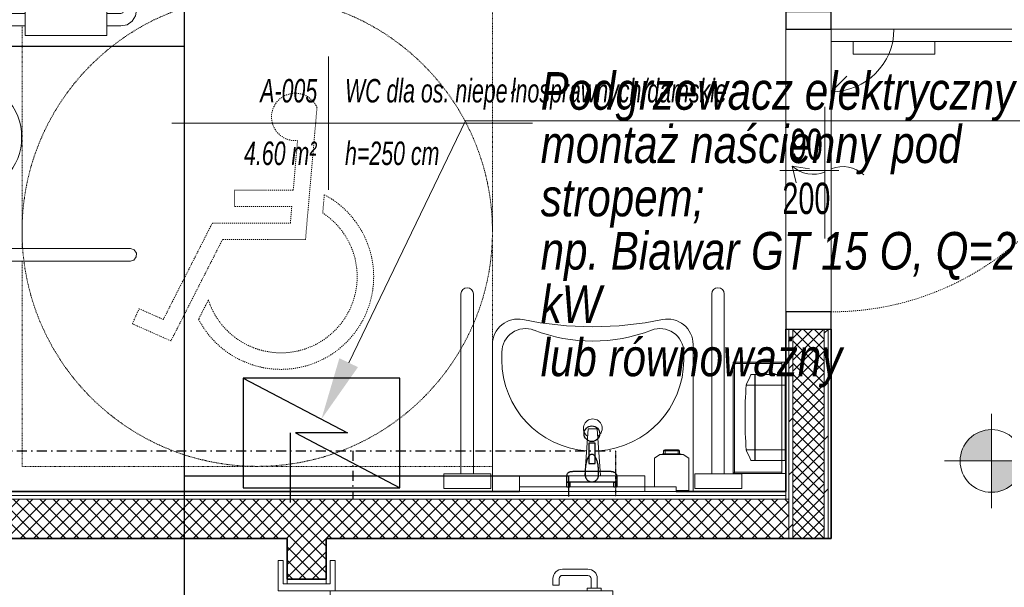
# Model space of a CAD drawing. Header units: millimetres. Extents: x -37728 to 44100, y 631619 to 691915.
# Tile 98 of 256: x -6806 to -3666, y 657916 to 659727. Entities that reach past the tile are written whole.
import ezdxf
from ezdxf import colors
from ezdxf.entities.mleader import LeaderData, LeaderLine
from ezdxf.lldxf.tags import DXFTag
from ezdxf.math import Vec2, Vec3

# ---------------------------------------------------------------- set-up
doc = ezdxf.new("R2010")
doc.units = ezdxf.units.MM
for name, pattern in [('bardzo krótka kreska', [0.4, 0.2, -0.2]), ('DASHDOT', [6.35, 3.175, -1.5875, 0, -1.5875]), ('IMPORT-Short Dash', [0.4, 0.2, -0.2]), ('Kreska', [0.635, 0.3175, -0.3175])]:
    doc.linetypes.add(name, pattern=pattern)
for name, color, linetype in [('_Satis_opisy', 7, 'Continuous'), ('_XREF', 7, 'Continuous'), ('IS_Ciepła_woda', 1, 'DASHDOT'), ('IS_Inne_Urzadzenia_Wodociag', 3, 'SOLID'), ('IS_Odbiorniki', 7, 'SOLID')]:
    doc.layers.add(name, color=color, linetype=linetype)
for name, color, linetype, lineweight in [('A-AREA-IDEN', 252, 'Continuous', 5), ('A-DETL', 252, 'Continuous', 5), ('A-DETL-GENF', 252, 'Continuous', 5), ('A-DETL-THIN', 252, 'Continuous', 5), ('A-DOOR', 252, 'Continuous', 5), ('A-DOOR-FRAM', 252, 'Continuous', 25), ('A-DOOR-HDLN', 252, 'Kreska', 5), ('A-DOOR-IDEN', 252, 'Continuous', 5), ('A-GENM', 252, 'Continuous', 5), ('A-WALL', 252, 'Continuous', 35), ('A-WALL-PATT', 252, 'Continuous', 35), ('G-ANNO-DIMS', 252, 'Continuous', 5), ('I-FURN', 252, 'Continuous', 5), ('P-SANR-FIXT', 252, 'Continuous', 5), ('P-SANR-FIXT-HDLN', 252, 'Kreska', 5)]:
    doc.layers.add(name, color=color, linetype=linetype, lineweight=lineweight)
doc.layers.add('IS_Zimna_woda', color=5, linetype='SOLID', true_color=0x0000ff)
doc.styles.add('Arial Narrow_1', font='ARIALN.TTF', dxfattribs={"width": 0.8, "height": 10})
doc.styles.add('Arial_I_1', font='ariali.ttf', dxfattribs={"width": 0.65, "height": 7.5})
doc.styles.get("Standard").update_dxf_attribs({"font": 'arial.ttf'})
tags = doc.linetypes.add('SOLID', pattern=[10, 10, 0]).pattern_tags.tags
tags[6:7] = [DXFTag(74, 4), DXFTag(75, 0), DXFTag(340, '0'), DXFTag(46, 0.0), DXFTag(50, 0.0), DXFTag(44, 0.0), DXFTag(45, 0.0)]
tags[4:5] = [DXFTag(74, 4), DXFTag(75, 0), DXFTag(340, '0'), DXFTag(46, 0.0), DXFTag(50, 0.0), DXFTag(44, 0.0), DXFTag(45, 0.0)]
pattern_1 = [(45, (-64249.161, -65444.387), (-8.4852814, 8.4852814), [])]
pattern_2 = [(45, (-64249.1606, -65444.3874), (-2.12132034, 2.12132034), []), (135, (-64249.1606, -65444.3874), (-2.12132034, -2.12132034), [])]

# ---------------------------------------------------------------- blocks, each defined once
blk = doc.blocks.new('OHy Zestaw Umywalka przystosowana ___FK_04_0 - _64 x 55_-9280836-__-00_00 Przyziemie PB')
at = {"layer": 'P-SANR-FIXT', "color": 252}
for p, q in [((-19.5, -54.39), (-19.5, -7.5)), ((44.5, -7.5), (44.5, -54.39)), ((10, -12.5), (15, -12.5)), ((10, -12.5), (11.05, -27.5)), ((13.95, -27.5), (15, -12.5)), ((13.95, -27.5), (11.05, -27.5)), ((-16.5, -49.41), (-16.5, -51.91)), ((41.5, -49.41), (41.5, -51.91))]:
    blk.add_line(p, q, dxfattribs=at)
for centre, radius, start, end in [((12.5, -49.41), 29, 93.8489, 180), ((12.5, -49.41), 29, 0, 86.1511), ((12.5, -27.63), 3, 124.7418, 270), ((12.5, -27.63), 3, 270, 55.2582), ((-8.96, -51.91), 7.54, 180, 291.1202), ((33.96, -51.91), 7.54, 248.8798, 0), ((-11.39, -54.39), 8.11, 180, 281.6426), ((12.5, -107.46), 52.01, 68.8798, 111.1202), ((36.39, -54.39), 8.11, 258.3574, 0), ((12.5, -170.32), 110.26, 78.3574, 101.6426)]:
    blk.add_arc(centre, radius, start, end, dxfattribs=at)
blk = doc.blocks.new('MEBLE lustro łazienka wtopione - MEBLE lustro łazienka wtopione-8946309-__-00_00 Przyziemie PB')
at = {"layer": 'I-FURN', "color": 252}
for p, q in [((20, 0), (-30, 0)), ((-30, 0), (-30, -1.5)), ((-30, -1.5), (20, -1.5)), ((-20, -5), (-20, 0)), ((-20, 0), (20, 0)), ((20, 0), (20, -5)), ((20, -1.5), (20, 0)), ((20, -5), (-20, -5))]:
    blk.add_line(p, q, dxfattribs=at)
blk = doc.blocks.new('Mediclinics_Foam soap dispenser_DJF0032x - DJ0032-8255238-__-00_00 Przyziemie PB')
at = {"layer": 'A-GENM', "color": 252}
for p, q in [((63684.8, 65832.26), (63686.59, 65833.51)), ((63686.59, 65833.51), (63694.02, 65833.51)), ((63687.29, 65833.59), (63687.54, 65833.68)), ((63688.04, 65833.58), (63687.29, 65833.59)), ((63687.29, 65833.51), (63687.29, 65833.59)), ((63687.54, 65833.68), (63690.3, 65833.68)), ((63687.75, 65833.68), (63687.75, 65834.64)), ((63692.86, 65834.64), (63687.75, 65834.64)), ((63688.04, 65833.58), (63692.56, 65833.58)), ((63688.15, 65834.91), (63692.45, 65834.91)), ((63688.23, 65833.68), (63688.23, 65834.64)), ((63688.97, 65834.99), (63690.3, 65834.99)), ((63688.97, 65834.91), (63688.97, 65834.99)), ((63691.64, 65834.99), (63690.3, 65834.99)), ((63693.07, 65833.68), (63690.3, 65833.68)), ((63691.64, 65834.91), (63691.64, 65834.99)), ((63692.37, 65834.64), (63692.37, 65833.68)), ((63693.32, 65833.59), (63692.56, 65833.58)), ((63692.86, 65833.68), (63692.86, 65834.64)), ((63693.32, 65833.59), (63693.07, 65833.68)), ((63693.32, 65833.51), (63693.32, 65833.59)), ((63694.02, 65833.51), (63695.8, 65832.26)), ((63684.8, 65832.26), (63684.8, 65823.19)), ((63695.8, 65832.26), (63695.8, 65821.94)), ((63695.8, 65821.94), (63691.8, 65821.94)), ((63691.8, 65821.69), (63695.8, 65821.69))]:
    blk.add_line(p, q, dxfattribs=at)
for centre, start, end in [((63688.15, 65834.47), 90.2541, 157.1598), ((63692.45, 65834.47), 22.8402, 89.7459)]:
    blk.add_arc(centre, 0.443, start, end, dxfattribs=at)
for centre, major_axis, ratio, start_param, end_param in [((63700.59, 65831.89), (13.36, 0), 0.367595, 2.769734, 2.791289), ((63688.43, 65834.4), (-0.007, 0.505), 0.438242, 6.262186, 7.360585), ((63692.15, 65834.4), (0.043, 0.503), 0.470954, 5.236717, 6.335626), ((63680.02, 65831.89), (13.36, 0), 0.367595, 0.350259, 0.371821)]:
    blk.add_ellipse(centre, major_axis=major_axis, ratio=ratio, start_param=start_param, end_param=end_param, dxfattribs=at)
blk = doc.blocks.new('OHy Oznacznie niepełnosprawnych ___FK_04_0 - OHy Oznacznie niepełnosprawnych ___FK_04_0-8768052-__-00_00 Przyziemie PB')
at = {"layer": 'P-SANR-FIXT', "color": 252, "linetype": 'bardzo krótka kreska'}
blk.add_circle((0, 0), 75, dxfattribs=at)
at = {"layer": 'P-SANR-FIXT-HDLN', "color": 252}
for p, q in [((11.08, 2.63), (27.53, 34.99)), ((27.53, 34.99), (39.82, 29.51)), ((39.82, 29.51), (37.68, 24.7)), ((29.96, 28.14), (14.31, -2.63)), ((15.58, 21.93), (18.7, 28.07)), ((37.68, 24.7), (29.96, 28.14)), ((-19.05, -39.47), (-15.39, 2.63)), ((-15.39, 2.63), (11.08, 2.63)), ((-10.56, -2.63), (-11.02, -7.89)), ((14.31, -2.63), (-10.56, -2.63)), ((-21.39, -11.66), (-20.88, -5.85)), ((-11.02, -7.89), (7.26, -7.89)), ((7.26, -7.89), (7.26, -13.16)), ((-11.48, -13.16), (-12.85, -28.95)), ((7.26, -13.16), (-11.48, -13.16))]:
    blk.add_line(p, q, dxfattribs=at)
for centre, radius, start, end in [((-7.56, 14.48), 29.57, 27.3641, 242.1174), ((-7.56, 14.48), 24.3, 17.841, 236.7605), ((-12.12, -36.47), 7.56, 203.4068, 95.6026)]:
    blk.add_arc(centre, radius, start, end, dxfattribs=at)
blk = doc.blocks.new('Drz Drzwi pełne x1 ___FK_04_1 - Dd - W - łazienkowe - 101 x 207_5 _90 x 200_-8767902-__-00_00 Przyziemie PB')
at = {"layer": 'A-DETL-GENF', "color": 252}
for p, q in [((-41.1, 40.25), (-37.1, 40.25)), ((-37.1, 40.25), (-37.1, 14.25)), ((-41.1, 14.25), (-37.1, 14.25)), ((-25.1, 7.25), (-30.05, 12.2))]:
    blk.add_line(p, q, dxfattribs=at)
blk.add_arc((-45.1, 7.25), 20, 360, 90, dxfattribs=at)
at = {"layer": 'A-DOOR', "color": 252}
for p, q in [((-45.1, 97.45), (-41.1, 97.45)), ((-45.1, 97.45), (-45.1, 7.25)), ((-41.1, 97.45), (-41.1, 7.25)), ((-45.9, 92.45), (-49, 92.45)), ((-45.9, 93.7), (-45.1, 93.7)), ((-45.9, 89.2), (-45.9, 93.7)), ((-40.3, 93.7), (-41.1, 93.7)), ((-40.3, 89.2), (-40.3, 93.7)), ((-40.3, 92.45), (-37.2, 92.45)), ((-52, 81.31), (-52, 89.45)), ((-50, 81.31), (-50, 89.45)), ((-45.9, 90.45), (-49, 90.45)), ((-45.1, 89.2), (-45.9, 89.2)), ((-41.1, 89.2), (-40.3, 89.2)), ((-40.3, 90.45), (-37.2, 90.45)), ((-36.2, 81.31), (-36.2, 89.45)), ((-34.2, 81.31), (-34.2, 89.45)), ((-46.9, 80.31), (-49, 80.31)), ((-46.9, 78.31), (-46.9, 80.31)), ((-39.3, 78.31), (-39.3, 80.31)), ((-39.3, 80.31), (-37.2, 80.31)), ((-46.9, 78.31), (-49, 78.31)), ((-39.3, 78.31), (-37.2, 78.31)), ((-41.1, 7.25), (-45.1, 7.25)), ((-20.27, 7.25), (21.73, 7.25)), ((-20.27, 5.25), (21.73, 5.25)), ((-0.54, 0.27), (-1.4, -5.16)), ((3.96, -3.92), (-1.4, -5.16))]:
    blk.add_line(p, q, dxfattribs=at)
for centre, radius, start, end in [((-49, 89.45), 3, 90, 180), ((-37.2, 89.45), 3, 360, 90), ((-49, 89.45), 1, 90, 180), ((-37.2, 89.45), 1, 0, 90), ((-49, 81.31), 3, 180, 270), ((-49, 81.31), 1, 180, 270), ((-37.2, 81.31), 3, 270, 0), ((-37.2, 81.31), 1, 270, 0), ((8.57, 10.99), 9.79, 137.0478, 202.456), ((-8.57, 1.51), 9.79, 317.0478, 22.456)]:
    blk.add_arc(centre, radius, start, end, dxfattribs=at)
at = {"layer": 'A-DOOR-FRAM', "color": 252}
for p, q in [((-45.1, 7.25), (-50.6, 7.25)), ((-50.6, 7.25), (-50.6, -7.25)), ((-45.1, -7.25), (-45.1, 7.25)), ((50.6, 7.25), (45.1, 7.25)), ((45.1, 7.25), (45.1, -7.25)), ((50.6, -7.25), (50.6, 7.25)), ((-50.6, -7.25), (-45.1, -7.25)), ((45.1, -7.25), (50.6, -7.25))]:
    blk.add_line(p, q, dxfattribs=at)
at = {"layer": 'A-DOOR-HDLN', "color": 252}
blk.add_arc((-45.1, 7.25), 90.2, 360, 90, dxfattribs=at)
blk = doc.blocks.new('OHy Zestaw Ustęp przystosowany ___FK_04_0 - Ustęp-8768058-__-00_00 Przyziemie PB')
at = {"layer": 'P-SANR-FIXT', "color": 252}
for p, q in [((-32.5, -13.16), (-32.5, -7.5)), ((-17.5, -7.5), (-17.5, -13.16)), ((-5.49, -7.5), (-5.49, -41)), ((30.49, -41), (30.49, -7.5)), ((-26.8, -13.16), (-32.5, -13.16)), ((-27, -13.16), (-27, -87.05)), ((-17.5, -13.16), (-23.2, -13.16)), ((-23, -87.05), (-23, -13.16)), ((-1.92, -15.45), (27.03, -15.45)), ((56, -20.5), (53, -20.5)), ((56.08, -19.5), (56, -19.5)), ((56, -19.5), (56, -25.5)), ((53, -24.5), (56, -24.5)), ((48, -25.5), (48, -59.02)), ((52, -59.02), (52, -25.5)), ((56, -25.5), (56.08, -25.5)), ((48, -85.02), (48, -89.5)), ((52, -89.5), (52, -85.02)), ((56, -90.5), (53, -90.5)), ((56.08, -89.5), (56, -89.5)), ((56, -89.5), (56, -95.5)), ((53, -94.5), (56, -94.5)), ((56, -95.5), (56.08, -95.5))]:
    blk.add_line(p, q, dxfattribs=at)
at = {"layer": 'P-SANR-FIXT', "color": 252, "flags": 128}
for points in [[(53, -20.5), (51.02, -20.91), (49.37, -22.06), (48.3, -23.78), (48, -25.5)], [(52, -25.5), (52.39, -24.71), (53, -24.5)], [(-27, -87.05), (-27, -89.13), (-27, -90.9), (-27, -92.1), (-27, -92.55), (-27, -92.55)], [(-23, -92.55), (-23, -92.14), (-23, -90.98), (-23, -89.23), (-23, -87.16), (-23, -87.05)], [(-27, -92.55), (-27, -92.14), (-27, -90.98), (-27, -90.94)], [(-23, -90.94), (-23, -92.12), (-23, -92.55), (-23, -92.55)], [(48, -89.5), (48.41, -91.48), (49.56, -93.13), (51.28, -94.2), (53, -94.5)], [(53, -90.5), (52.21, -90.11), (52, -89.5)], [(-23, -92.55), (-23.4, -93.75), (-24.44, -94.47), (-25.7, -94.42), (-26.68, -93.63), (-27, -92.55)]]:
    blk.add_lwpolyline(points, dxfattribs=at)
at = {"layer": 'P-SANR-FIXT', "color": 252}
for centre, radius in [((5.01, -17.3), 0.749), ((20.47, -17.32), 0.805)]:
    blk.add_circle(centre, radius, dxfattribs=at)
for centre, radius, start, end in [((-1.92, -19.03), 3.58, 90, 175.1527), ((27.03, -19.03), 3.58, 14.6907, 90), ((12.5, -34.76), 11.97, 15.9136, 167.4344), ((24.02, -38.09), 23.95, 165.6633, 195.9136), ((0.9, -38.06), 24.02, 344.0864, 15.9136), ((12.29, -40.06), 17.81, 183.0255, 270.6753), ((12.29, -40.06), 17.81, 183.0255, 270.6753), ((12.71, -40.06), 17.81, 269.3247, 356.9745), ((12.71, -40.06), 17.81, 269.3247, 356.9745), ((12.5, -41.37), 11.97, 195.9136, 344.0864)]:
    blk.add_arc(centre, radius, start, end, dxfattribs=at)
blk = doc.blocks.new('Sanitary_Bathroom-Accessories_Roca_8174060xx-Public-Wall-mounted-industrial - 02 - Matt-8263076-__-00_00 Przyziemie PB')
at = {"layer": 'A-DETL-GENF', "color": 252}
for p, q in [((-13, -1.22), (-13, -12.26)), ((13, -12.26), (13, -1.22)), ((-13, -12.26), (-12.9, -12.36)), ((-12.9, -12.36), (12.9, -12.36)), ((12.9, -12.36), (13, -12.26))]:
    blk.add_line(p, q, dxfattribs=at)
blk = doc.blocks.new('Mediclinics_Steel paper towel CZ folds dispenser_DT2106x - DT2106C-9027484-__-00_00 Przyziemie PB')
at = {"layer": 'A-GENM', "color": 252}
for p, q in [((63716.88, 65859.02), (63715.76, 65859.02)), ((63716.88, 65845.27), (63716.88, 65859.02)), ((63716.98, 65859.02), (63726.28, 65859.02)), ((63716.98, 65845.27), (63716.98, 65859.02)), ((63726.48, 65858.82), (63726.48, 65845.27)), ((63714.11, 65855.56), (63716.88, 65855.56)), ((63716.98, 65855.56), (63726.48, 65855.56)), ((63726.48, 65856.19), (63726.7, 65855.87)), ((63726.7, 65855.87), (63726.7, 65854.22)), ((63726.48, 65852.25), (63726.7, 65852.57)), ((63726.7, 65852.57), (63726.7, 65854.22)), ((63726.7, 65846.57), (63726.48, 65846.73)), ((63726.48, 65845.93), (63726.7, 65845.82)), ((63726.7, 65846.57), (63726.7, 65843.97)), ((63716.88, 65845.27), (63716.88, 65831.52)), ((63716.98, 65845.27), (63716.98, 65831.52)), ((63726.48, 65831.72), (63726.48, 65845.27)), ((63726.48, 65844.61), (63726.7, 65844.72)), ((63726.7, 65843.97), (63726.48, 65843.81)), ((63726.48, 65838.29), (63726.7, 65837.97)), ((63726.7, 65837.97), (63726.7, 65836.32)), ((63726.7, 65834.67), (63726.7, 65836.32)), ((63714.11, 65834.98), (63716.88, 65834.98)), ((63716.98, 65834.98), (63726.48, 65834.98)), ((63726.48, 65834.35), (63726.7, 65834.67)), ((63716.88, 65831.52), (63715.76, 65831.52)), ((63716.98, 65831.52), (63726.28, 65831.52))]:
    blk.add_line(p, q, dxfattribs=at)
for centre, radius, start, end in [((63767.28, 65833.54), 57.58, 153.8483, 157.1833), ((63715.76, 65858.82), 0.2, 90, 155.5862), ((63726.28, 65858.82), 0.2, 0, 90), ((63832.11, 65845.71), 118.41, 175.2281, 180.2113), ((63715.06, 65855.47), 0.949, 154.5793, 174.5274), ((63832.11, 65844.83), 118.41, 179.7887, 184.7719), ((63715.06, 65835.07), 0.949, 185.4726, 205.4207), ((63767.28, 65857), 57.58, 202.8167, 206.1517), ((63715.76, 65831.72), 0.2, 204.4138, 270), ((63726.28, 65831.72), 0.2, 270, 0)]:
    blk.add_arc(centre, radius, start, end, dxfattribs=at)
blk = doc.blocks.new('PRD_AR_WstBns_RodanWasteBin_RODX605_605S_607 - RODX605-8269103-__-00_00 Przyziemie PB')
at = {"layer": 'I-FURN', "color": 252}
for p, q in [((63709.9, 65862.69), (63709.9, 65827.64)), ((63726.7, 65862.91), (63710.13, 65862.91)), ((63710.35, 65827.64), (63710.35, 65862.69)), ((63710.35, 65862.46), (63725.4, 65862.46)), ((63725.4, 65862.69), (63725.4, 65827.64)), ((63710.13, 65827.41), (63726.7, 65827.41)), ((63725.4, 65827.86), (63710.35, 65827.86))]:
    blk.add_line(p, q, dxfattribs=at)
for points, knots in [([(63709.97, 65862.85), (63709.95, 65862.83), (63709.93, 65862.81), (63709.92, 65862.77), (63709.91, 65862.73), (63709.9, 65862.71), (63709.9, 65862.69)], [0, 0, 0, 0, 0.333333, 0.5, 0.666667, 1, 1, 1, 1]), ([(63710.13, 65862.91), (63710.11, 65862.91), (63710.08, 65862.91), (63710.04, 65862.9), (63710.01, 65862.88), (63709.98, 65862.86), (63709.97, 65862.85)], [0, 0, 0, 0, 0.333333, 0.5, 0.666667, 1, 1, 1, 1]), ([(63726.48, 65862.69), (63726.5, 65862.71), (63726.53, 65862.74), (63726.56, 65862.77), (63726.59, 65862.8), (63726.6, 65862.81), (63726.62, 65862.83), (63726.63, 65862.84), (63726.65, 65862.86), (63726.66, 65862.87), (63726.67, 65862.88), (63726.69, 65862.9), (63726.7, 65862.91), (63726.7, 65862.91), (63726.7, 65862.91)], [0, 0, 0, 0, 0.166667, 0.25, 0.333333, 0.375, 0.416667, 0.5, 0.541667, 0.583333, 0.666667, 0.75, 0.833333, 1, 1, 1, 1]), ([(63709.9, 65827.64), (63709.9, 65827.62), (63709.91, 65827.59), (63709.92, 65827.55), (63709.93, 65827.52), (63709.95, 65827.49), (63709.97, 65827.48)], [0, 0, 0, 0, 0.333333, 0.5, 0.666667, 1, 1, 1, 1]), ([(63709.97, 65827.48), (63709.98, 65827.46), (63710.01, 65827.44), (63710.04, 65827.43), (63710.08, 65827.42), (63710.11, 65827.41), (63710.13, 65827.41)], [0, 0, 0, 0, 0.333333, 0.5, 0.666667, 1, 1, 1, 1]), ([(63726.48, 65827.64), (63726.5, 65827.62), (63726.53, 65827.59), (63726.56, 65827.55), (63726.59, 65827.53), (63726.6, 65827.51), (63726.62, 65827.5), (63726.63, 65827.48), (63726.65, 65827.47), (63726.66, 65827.46), (63726.67, 65827.44), (63726.69, 65827.43), (63726.7, 65827.42), (63726.7, 65827.41), (63726.7, 65827.41)], [0, 0, 0, 0, 0.166667, 0.25, 0.333333, 0.375, 0.416667, 0.5, 0.541667, 0.583333, 0.666667, 0.75, 0.833333, 1, 1, 1, 1])]:
    blk.add_open_spline(points, degree=3, knots=knots, dxfattribs=at)
for points in [[(63710.13, 65862.69), (63710.11, 65862.71), (63710.07, 65862.75), (63710.01, 65862.8), (63709.98, 65862.83), (63709.97, 65862.85)], [(63709.97, 65827.48), (63709.98, 65827.49), (63710.01, 65827.52), (63710.07, 65827.58), (63710.11, 65827.62), (63710.13, 65827.64)]]:
    blk.add_open_spline(points, degree=3, dxfattribs=at)
blk = doc.blocks.new('Drz Drzwi pełne x1 ___regulowane - Dd - W - łazienkowe - 97_6 x 203_7 _90 x 200_-9243504-__-00_00 Przyziemie PB')
at = {"layer": 'A-DOOR', "color": 252}
for p, q in [((-45.1, 97.7), (-41.1, 97.7)), ((-45.1, 97.7), (-45.1, 9.1)), ((-41.1, 97.7), (-41.1, 7.5)), ((-45.9, 92.7), (-49, 92.7)), ((-45.9, 93.95), (-45.1, 93.95)), ((-45.9, 89.45), (-45.9, 93.95)), ((-40.3, 93.95), (-41.1, 93.95)), ((-40.3, 89.45), (-40.3, 93.95)), ((-40.3, 92.7), (-37.2, 92.7)), ((-52, 81.56), (-52, 89.7)), ((-50, 81.56), (-50, 89.7)), ((-45.9, 90.7), (-49, 90.7)), ((-45.1, 89.45), (-45.9, 89.45)), ((-41.1, 89.45), (-40.3, 89.45)), ((-40.3, 90.7), (-37.2, 90.7)), ((-36.2, 81.56), (-36.2, 89.7)), ((-34.2, 81.56), (-34.2, 89.7)), ((-46.9, 80.56), (-49, 80.56)), ((-46.9, 78.56), (-49, 78.56)), ((-46.9, 78.56), (-46.9, 80.56)), ((-39.3, 78.56), (-39.3, 80.56)), ((-39.3, 80.56), (-37.2, 80.56)), ((-39.3, 78.56), (-37.2, 78.56)), ((-45.1, 9.1), (-54.8, 9.1)), ((-54.8, 9.1), (-54.8, 7.5)), ((-54.8, 7.5), (-47.3, 7.5)), ((-47.3, 7.5), (-47.3, -7.5)), ((-45.1, -9.1), (-45.1, 9.1)), ((-41.1, 7.5), (-45.1, 7.5)), ((-20.27, 7.5), (21.73, 7.5)), ((54.8, 9.1), (45.1, 9.1)), ((45.1, 9.1), (45.1, -9.1)), ((47.3, 7.5), (54.8, 7.5)), ((47.3, -7.5), (47.3, 7.5)), ((54.8, 7.5), (54.8, 9.1)), ((-20.27, 5.5), (21.73, 5.5)), ((-0.54, 0.52), (-1.4, -4.91)), ((3.96, -3.67), (-1.4, -4.91)), ((-47.3, -7.5), (-54.8, -7.5)), ((-54.8, -7.5), (-54.8, -9.1)), ((-54.8, -9.1), (-45.1, -9.1)), ((45.1, -9.1), (54.8, -9.1)), ((54.8, -7.5), (47.3, -7.5)), ((54.8, -9.1), (54.8, -7.5))]:
    blk.add_line(p, q, dxfattribs=at)
for centre, radius, start, end in [((-49, 89.7), 3, 90, 180), ((-37.2, 89.7), 3, 360, 90), ((-49, 89.7), 1, 90, 180), ((-37.2, 89.7), 1, 0, 90), ((-49, 81.56), 3, 180, 270), ((-49, 81.56), 1, 180, 270), ((-37.2, 81.56), 3, 270, 0), ((-37.2, 81.56), 1, 270, 0), ((8.57, 11.24), 9.79, 137.0478, 202.456), ((-8.57, 1.76), 9.79, 317.0478, 22.456)]:
    blk.add_arc(centre, radius, start, end, dxfattribs=at)
at = {"layer": 'A-DOOR-HDLN', "color": 252}
for start, end in [(82.5, 90), (75, 82.5), (0, 75)]:
    blk.add_arc((-45.1, 7.5), 90.2, start, end, dxfattribs=at)
blk = doc.blocks.new('METKA_POMIESZCZENIA PB NL Lubin - Rozbudowana - z ramką-8603349-__-00_00 Przyziemie PB')
at = {"layer": 'A-AREA-IDEN', "color": 252}
for p, q in [((0, 0.425), (0, 0)), ((-1, 0), (1.3, 0)), ((0, 0), (0, -0.425))]:
    blk.add_line(p, q, dxfattribs=at)
blk = doc.blocks.new('Rzędne punktów - M_Rzędna punktu - wypełniony obszar docelowy-7854280-__-00_00 Przyziemie PB')
at = {"layer": 'G-ANNO-DIMS'}
h = blk.add_hatch(color=252, dxfattribs=at)
edge = h.paths.add_edge_path()
edge.add_line((0, 0), (-0.2, 0))
edge.add_arc((0, 0), 0.2, 90, 180, ccw=False)
edge.add_line((0, 0.2), (0, 0))
h = blk.add_hatch(color=252, dxfattribs=at)
edge = h.paths.add_edge_path()
edge.add_line((0, 0), (0.2, 0))
edge.add_arc((0, 0), 0.2, 270, 360, ccw=False)
edge.add_line((0, -0.2), (0, 0))
at = {"layer": 'G-ANNO-DIMS', "color": 252}
for p, q in [((0, -0.3), (0, 0.3)), ((-0.3, 0), (1.4, 0))]:
    blk.add_line(p, q, dxfattribs=at)
blk.add_circle((0, 0), 0.2, dxfattribs=at)
blk = doc.blocks.new('ODr Oznaczenie drzwi ___FK_4_0 - pb-5810492-__-00_00 Przyziemie PB')
at = {"layer": 'A-DOOR-IDEN', "color": 252}
blk.add_line((0, -0.1939), (0, 0.1834), dxfattribs=at)
blk = doc.blocks.new('A$C4e31ac75')
at = {"layer": 'A-WALL-PATT', "lineweight": 5}
h = blk.add_hatch(dxfattribs=at)
h.set_pattern_fill('FP_10', color=256, style=0, pattern_type=2)
h.set_pattern_definition(pattern_1)
h.paths.add_polyline_path([(-745.1, 279.07), (-745.1, 345.87), (-746.35, 345.87), (-746.35, 279.07)])
h.paths.add_polyline_path([(-746.35, 447.07), (-745.1, 447.07), (-745.1, 586.4), (-746.35, 586.4), (-746.35, 574.15)])
h = blk.add_hatch(dxfattribs=at)
h.set_pattern_fill('FP_10', color=256, style=0, pattern_type=2)
h.set_pattern_definition(pattern_1)
h.paths.add_polyline_path([(-756.35, 279.07), (-756.35, 345.87), (-757.6, 345.87), (-757.6, 279.07)])
h.paths.add_polyline_path([(-757.31, 447.07), (-756.35, 447.07), (-756.35, 575.15), (-757.6, 575.15), (-757.6, 447.07)])
h = blk.add_hatch(dxfattribs=at)
h.set_pattern_fill('FP_9', color=256, style=0, pattern_type=2)
h.set_pattern_definition([(45, (-64249.1606, -65444.3874), (-1.76776695, 1.76776695), []), (135, (-64249.1606, -65444.3874), (-1.76776695, -1.76776695), [])])
h.paths.add_polyline_path([(-756.35, 279.07), (-746.35, 279.07), (-746.35, 345.87), (-756.35, 345.87), (-756.35, 289.41)])
h.paths.add_polyline_path([(-756.35, 447.07), (-746.35, 447.07), (-746.35, 576.4), (-756.35, 576.4), (-756.35, 450.65)])
h = blk.add_hatch(dxfattribs=at)
h.set_pattern_fill('FP_11', color=256, style=0, pattern_type=2)
h.set_pattern_definition(pattern_2)
h.paths.add_polyline_path([(-1067.65, 279.07), (-757.6, 279.07), (-757.6, 291.57), (-1067.65, 291.57), (-1067.65, 289.41)])
h = blk.add_hatch(dxfattribs=at)
h.set_pattern_fill('FP_11', color=256, style=0, pattern_type=2)
h.set_pattern_definition(pattern_2)
h.paths.add_polyline_path([(-914.37, 15), (-905.15, 15), (-905.15, 15.25), (-917.65, 15.25), (-917.65, 15), (-916.44, 15)])
h.paths.add_polyline_path([(-905.15, 27.75), (-905.15, 168.47), (-917.65, 168.47), (-917.65, 27.75), (-914.37, 27.75)])
h.paths.add_polyline_path([(-905.15, 266.07), (-905.15, 279.07), (-917.65, 279.07), (-917.65, 266.07), (-911.4, 266.07)])
at = {"layer": 'A-DETL', "linetype": 'IMPORT-Short Dash'}
for p, q in [((-852.15, 450.65), (-852.15, 340.96)), ((-1002.15, 371.57), (-1002.15, 442.57)), ((-1002.15, 302.07), (-1002.15, 367.57)), ((-852.15, 302.07), (-1002.15, 302.07))]:
    blk.add_line(p, q, dxfattribs=at)
at = {"layer": 'A-DETL-THIN'}
for p, q in [((-862.22, 299.73), (-862.22, 357.07)), ((-858.22, 357.07), (-858.22, 299.73)), ((-782.22, 299.73), (-782.22, 357.07)), ((-778.22, 357.07), (-778.22, 299.73)), ((-867.65, 299.73), (-852.65, 299.73)), ((-867.65, 294.95), (-867.65, 299.73)), ((-858.22, 299.73), (-862.22, 299.73)), ((-852.65, 299.73), (-852.65, 294.95)), ((-787.65, 299.73), (-772.65, 299.73)), ((-787.65, 294.95), (-787.65, 299.73)), ((-778.22, 299.73), (-782.22, 299.73)), ((-772.65, 299.73), (-772.65, 294.95)), ((-852.65, 294.95), (-867.65, 294.95)), ((-772.65, 294.95), (-787.65, 294.95))]:
    blk.add_line(p, q, dxfattribs=at)
for centre in [(-860.22, 357.07), (-780.22, 357.07)]:
    blk.add_arc(centre, 2, 0, 180, dxfattribs=at)
at = {"layer": 'A-WALL', "lineweight": 5}
for p, q in [((-758.6, 351.37), (-758.6, 441.57)), ((-744.1, 441.57), (-744.1, 351.37)), ((-757.6, 345.87), (-757.6, 279.07)), ((-756.35, 279.07), (-756.35, 345.87)), ((-746.35, 279.07), (-746.35, 345.87)), ((-745.1, 279.07), (-745.1, 345.87)), ((-758.6, 292.82), (-1053.9, 292.82)), ((-758.6, 291.57), (-758.6, 294.07)), ((-757.6, 291.57), (-1055.15, 291.57)), ((-917.65, 264.57), (-917.65, 266.07)), ((-905.15, 266.07), (-905.15, 264.57))]:
    blk.add_line(p, q, dxfattribs=at)
at = {"layer": 'A-WALL'}
for p, q in [((-758.6, 345.87), (-758.6, 294.07)), ((-744.1, 279.07), (-744.1, 345.87)), ((-843.5, 294.07), (-1052.65, 294.07)), ((-758.6, 294.07), (-793.5, 294.07)), ((-1067.65, 279.07), (-917.65, 279.07)), ((-917.65, 279.07), (-917.65, 266.07)), ((-905.15, 279.07), (-744.1, 279.07)), ((-905.15, 266.07), (-905.15, 279.07)), ((-917.65, 266.07), (-905.15, 266.07))]:
    blk.add_line(p, q, dxfattribs=at)
at = {"layer": 'A-AREA-IDEN', "xscale": 49.99999999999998, "yscale": 49.99999999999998, "zscale": 49.99999999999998}
blk.add_blockref('METKA_POMIESZCZENIA PB NL Lubin - Rozbudowana - z ramką-8603349-__-00_00 Przyziemie PB', (-904.38, 411.55), dxfattribs=at)
at = {"layer": 'A-DOOR', "rotation": 270}
for name, p in [('Drz Drzwi pełne x1 ___FK_04_1 - Dd - W - łazienkowe - 101 x 207_5 _90 x 200_-8767902-__-00_00 Przyziemie PB', (-751.35, 396.47)), ('Drz Drzwi pełne x1 ___regulowane - Dd - W - łazienkowe - 97_6 x 203_7 _90 x 200_-9243504-__-00_00 Przyziemie PB', (-911.4, 217.27))]:
    blk.add_blockref(name, p, dxfattribs=at)
at = {"layer": 'A-DOOR-IDEN', "xscale": 49.99999999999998, "yscale": 49.99999999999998, "zscale": 49.99999999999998, "rotation": 89.99999999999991}
blk.add_blockref('ODr Oznaczenie drzwi ___FK_4_0 - pb-5810492-__-00_00 Przyziemie PB', (-751.35, 396.47), dxfattribs=at)
at = {"layer": 'A-GENM'}
for name in ['Mediclinics_Steel paper towel CZ folds dispenser_DT2106x - DT2106C-9027484-__-00_00 Przyziemie PB', 'Mediclinics_Foam soap dispenser_DJF0032x - DJ0032-8255238-__-00_00 Przyziemie PB']:
    blk.add_blockref(name, (-64485.3, -65527.61), dxfattribs=at)
at = {"layer": 'G-ANNO-DIMS', "xscale": 49.99999999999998, "yscale": 49.99999999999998, "zscale": 49.99999999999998}
blk.add_blockref('Rzędne punktów - M_Rzędna punktu - wypełniony obszar docelowy-7854280-__-00_00 Przyziemie PB', (-693, 303.78), dxfattribs=at)
at = {"layer": 'I-FURN'}
for name, p in [('Sanitary_Bathroom-Accessories_Roca_8174060xx-Public-Wall-mounted-industrial - 02 - Matt-8263076-__-00_00 Przyziemie PB', (-988.13, 451.87)), ('PRD_AR_WstBns_RodanWasteBin_RODX605_605S_607 - RODX605-8269103-__-00_00 Przyziemie PB', (-64485.3, -65527.61))]:
    blk.add_blockref(name, p, dxfattribs=at)
at = {"layer": 'I-FURN', "rotation": 180}
blk.add_blockref('MEBLE lustro łazienka wtopione - MEBLE lustro łazienka wtopione-8946309-__-00_00 Przyziemie PB', (-823.5, 294.07), dxfattribs=at)
at = {"layer": 'P-SANR-FIXT'}
for name, p, rotation in [('OHy Zestaw Ustęp przystosowany ___FK_04_0 - Ustęp-8768058-__-00_00 Przyziemie PB', (-1060.15, 394.57), 90), ('OHy Oznacznie niepełnosprawnych ___FK_04_0 - OHy Oznacznie niepełnosprawnych ___FK_04_0-8768052-__-00_00 Przyziemie PB', (-927.15, 377.07), 180), ('OHy Zestaw Umywalka przystosowana ___FK_04_0 - _64 x 55_-9280836-__-00_00 Przyziemie PB', (-807.65, 286.57), 180)]:
    blk.add_blockref(name, p, dxfattribs=dict(at, rotation=rotation))
at = {"layer": 'A-AREA-IDEN', "char_height": 7.5, "attachment_point": 1, "style": 'Arial_I_1'}
for s, insert, width in [('łnosprawnych/damskie', (-846.28, 425.66), 84.6782), ('A-005', (-926.2, 425.66), 22.4072), ('WC dla os. niepe', (-899.16, 425.66), 64.0949), ('4.60 m²', (-931.37, 405.7), 28.6603), ('h=250 cm', (-899.16, 405.7), 37.2584)]:
    blk.add_mtext(s, dxfattribs=dict(at, insert=insert, width=width))
at = {"layer": 'A-DOOR-IDEN', "char_height": 10, "attachment_point": 1, "style": 'Arial Narrow_1'}
for s, insert, width in [('90', (-757.02, 409.78), 12.827), ('200', (-759.67, 392.58), 19.2405)]:
    blk.add_mtext(s, dxfattribs=dict(at, insert=insert, width=width))

msp = doc.modelspace()

# ---------------------------------------------------------------- block references
at = {"layer": '_XREF', "xscale": 10, "yscale": 10, "zscale": 10}
msp.add_blockref('A$C4e31ac75', (3222.8, 655281.1), dxfattribs=at)

# ---------------------------------------------------------------- next in the draw order: linework, layer by layer
at = {"layer": 'IS_Ciepła_woda', "ltscale": 10}
msp.add_line((-7324.3, 658351.1), (-4906.5, 658351.1), dxfattribs=at)
at = {"layer": 'IS_Ciepła_woda', "ltscale": 0.01}
msp.add_line((-4906.5, 658351.1), (-4906.5, 658205.7), dxfattribs=at)
at = {"layer": 'IS_Ciepła_woda', "ltscale": 10}
msp.add_lwpolyline([(-5743.9, 658351.1), (-5743.8, 658198.9)], dxfattribs=at)
at = {"layer": 'IS_Inne_Urzadzenia_Wodociag', "ltscale": 10}
for points in [[(-6093.8, 658583.5), (-6093.8, 658233.5), (-5593.8, 658233.5), (-5593.8, 658583.5), (-6093.8, 658583.5)], [(-6093.8, 658583.5), (-5760.5, 658408.5), (-5927.1, 658408.5), (-5593.8, 658233.5)]]:
    msp.add_lwpolyline(points, dxfattribs=at)
at = {"layer": 'IS_Odbiorniki', "color": 0, "ltscale": 10}
for points in [[(-4971.5, 658375.9), (-4991.5, 658375.9), (-4991.5, 658310.9), (-4971.5, 658310.9), (-4971.5, 658375.9)], [(-5051.5, 658250.9), (-5051.5, 658235.9), (-5061.5, 658235.9), (-5061.5, 658250.9), (-5051.5, 658250.9)], [(-4901.5, 658250.9), (-4901.5, 658235.9), (-4911.5, 658235.9), (-4911.5, 658250.9), (-4901.5, 658250.9)]]:
    msp.add_lwpolyline(points, dxfattribs=at)
msp.add_ellipse((-4981.5, 658405.9), major_axis=(25, 0), ratio=1, dxfattribs=at)
for points, knots in [([(-5001.5, 658290.9), (-5001.5, 658293.2), (-5001.3, 658297.7), (-5000.7, 658304.3), (-4999.6, 658310.8), (-4998.1, 658316.9), (-4996.4, 658322.5), (-4994.3, 658327.6), (-4992.1, 658332.1), (-4989.7, 658335.7), (-4987.1, 658338.5), (-4984.4, 658340.4), (-4982.4, 658340.9), (-4981.5, 658340.9)], [0, 0, 0, 0, 6.803648, 13.52598, 20.079737, 26.374038, 32.317128, 37.819625, 42.799341, 47.189881, 50.958164, 54.142499, 56.927881, 56.927881, 56.927881, 56.927881]), ([(-4981.5, 658340.9), (-4980.6, 658340.9), (-4978.6, 658340.4), (-4975.9, 658338.5), (-4973.3, 658335.7), (-4970.9, 658332.1), (-4968.7, 658327.6), (-4966.6, 658322.5), (-4964.9, 658316.9), (-4963.4, 658310.8), (-4962.4, 658304.3), (-4961.7, 658297.7), (-4961.5, 658293.2), (-4961.5, 658290.9)], [0, 0, 0, 0, 2.785382, 5.969717, 9.738, 14.12854, 19.108256, 24.610753, 30.553843, 36.848144, 43.401901, 50.124233, 56.927881, 56.927881, 56.927881, 56.927881]), ([(-5061.5, 658265.9), (-5061.5, 658267.2), (-5061.4, 658269.6), (-5061.1, 658273), (-5060.4, 658276), (-5059.4, 658278.5), (-5058, 658280.7), (-5056.3, 658282.4), (-5054.1, 658283.8), (-5051.6, 658284.8), (-5048.6, 658285.5), (-5045.2, 658285.8), (-5042.8, 658285.9), (-5041.5, 658285.9)], [0, 0, 0, 0, 3.848852, 7.245675, 10.248915, 12.93879, 15.422962, 17.834881, 20.319053, 23.008928, 26.012168, 29.408991, 33.257843, 33.257843, 33.257843, 33.257843]), ([(-5061.5, 658250.9), (-5061.5, 658250.9), (-5061.5, 658251.1), (-5061.5, 658251.5), (-5061.5, 658252.1), (-5061.5, 658253), (-5061.5, 658254.1), (-5061.5, 658255.4), (-5061.5, 658257.1), (-5061.5, 658258.9), (-5061.5, 658261), (-5061.5, 658263.4), (-5061.5, 658265), (-5061.5, 658265.9)], [0, 0, 0, 0, 0.123967, 0.495868, 1.115702, 1.983471, 3.099174, 4.46281, 6.07438, 7.933884, 10.041322, 12.396694, 15, 15, 15, 15]), ([(-5041.5, 658285.9), (-5038.5, 658285.9), (-5032.2, 658285.9), (-5022.2, 658285.9), (-5011.3, 658285.9), (-4999.6, 658285.9), (-4987.6, 658285.9), (-4975.4, 658285.9), (-4963.4, 658285.9), (-4951.8, 658285.9), (-4940.8, 658285.9), (-4930.8, 658285.9), (-4924.5, 658285.9), (-4921.5, 658285.9)], [0, 0, 0, 0, 8.880541, 18.978212, 30.022539, 41.74305, 53.869271, 66.130729, 78.25695, 89.977461, 101.021788, 111.119459, 120, 120, 120, 120]), ([(-5001.5, 658270.9), (-5001.5, 658271.4), (-5001.5, 658272.3), (-5001.5, 658273.7), (-5001.5, 658275.1), (-5001.5, 658276.6), (-5001.5, 658278.2), (-5001.5, 658279.9), (-5001.5, 658281.8), (-5001.5, 658283.8), (-5001.5, 658286), (-5001.5, 658288.4), (-5001.5, 658290), (-5001.5, 658290.9)], [0, 0, 0, 0, 1.367393, 2.757325, 4.192337, 5.694966, 7.287754, 8.993238, 10.833959, 12.832457, 15.01127, 17.392938, 20, 20, 20, 20]), ([(-4981.5, 658250.9), (-4982.4, 658250.9), (-4984.3, 658251.1), (-4986.9, 658251.8), (-4989.5, 658252.9), (-4992, 658254.3), (-4994.2, 658256.1), (-4996.3, 658258.2), (-4998.1, 658260.4), (-4999.5, 658262.9), (-5000.6, 658265.5), (-5001.3, 658268.2), (-5001.5, 658270), (-5001.5, 658270.9)], [0, 0, 0, 0, 2.730365, 5.492916, 8.300583, 11.150751, 14.030355, 16.920408, 19.800013, 22.650181, 25.457847, 28.220398, 30.950763, 30.950763, 30.950763, 30.950763]), ([(-4961.5, 658270.9), (-4961.5, 658270), (-4961.7, 658268.2), (-4962.4, 658265.5), (-4963.5, 658262.9), (-4964.9, 658260.4), (-4966.7, 658258.2), (-4968.8, 658256.1), (-4971, 658254.3), (-4973.5, 658252.9), (-4976.1, 658251.8), (-4978.8, 658251.1), (-4980.6, 658250.9), (-4981.5, 658250.9)], [0, 0, 0, 0, 2.730365, 5.492916, 8.300583, 11.150751, 14.030355, 16.920408, 19.800013, 22.650181, 25.457847, 28.220398, 30.950763, 30.950763, 30.950763, 30.950763]), ([(-4961.5, 658290.9), (-4961.5, 658290.4), (-4961.5, 658289.4), (-4961.5, 658287.7), (-4961.5, 658285.9), (-4961.5, 658283.9), (-4961.5, 658281.9), (-4961.5, 658279.9), (-4961.5, 658277.9), (-4961.5, 658275.9), (-4961.5, 658274.1), (-4961.5, 658272.5), (-4961.5, 658271.4), (-4961.5, 658270.9)], [0, 0, 0, 0, 1.48009, 3.163035, 5.003757, 6.957175, 8.978212, 11.021788, 13.042825, 14.996243, 16.836965, 18.51991, 20, 20, 20, 20]), ([(-4921.5, 658285.9), (-4920.6, 658285.9), (-4918.8, 658285.8), (-4916.1, 658285.4), (-4913.5, 658284.7), (-4911.1, 658283.7), (-4908.8, 658282.4), (-4906.7, 658280.7), (-4904.9, 658278.5), (-4903.4, 658276), (-4902.3, 658273), (-4901.6, 658269.6), (-4901.5, 658267.2), (-4901.5, 658265.9)], [0, 0, 0, 0, 2.722757, 5.426916, 8.102272, 10.750398, 13.387984, 16.049728, 18.789505, 21.678503, 24.800187, 28.243676, 32.097914, 32.097914, 32.097914, 32.097914]), ([(-4901.5, 658265.9), (-4901.5, 658265), (-4901.5, 658263.4), (-4901.5, 658261), (-4901.5, 658258.9), (-4901.5, 658257.1), (-4901.5, 658255.4), (-4901.5, 658254.1), (-4901.5, 658253), (-4901.5, 658252.1), (-4901.5, 658251.5), (-4901.5, 658251.1), (-4901.5, 658250.9), (-4901.5, 658250.9)], [0, 0, 0, 0, 2.603306, 4.958678, 7.066116, 8.92562, 10.53719, 11.900826, 13.016529, 13.884298, 14.504132, 14.876033, 15, 15, 15, 15]), ([(-4901.5, 658250.9), (-4905.1, 658250.9), (-4913.1, 658250.9), (-4926, 658250.9), (-4940.6, 658250.9), (-4956.5, 658250.9), (-4973.1, 658250.9), (-4989.9, 658250.9), (-5006.5, 658250.9), (-5022.4, 658250.9), (-5037, 658250.9), (-5049.9, 658250.9), (-5057.9, 658250.9), (-5061.5, 658250.9)], [0, 0, 0, 0, 10.826446, 23.884298, 38.677686, 54.710744, 71.487603, 88.512397, 105.289256, 121.322314, 136.115702, 149.173554, 160, 160, 160, 160])]:
    msp.add_open_spline(points, degree=3, knots=knots, dxfattribs=at)
at = {"layer": 'IS_Zimna_woda'}
for p, q in [((-6281.3, 660976.1), (-6281.3, 655531.7)), ((-7328.7, 659642.7), (-6281.3, 659642.7)), ((-5056.5, 658271), (-6281.3, 658271))]:
    msp.add_line(p, q, dxfattribs=at)
at = {"layer": 'IS_Zimna_woda', "ltscale": 10}
msp.add_lwpolyline([(-5943.8, 658408.5), (-5943.8, 658186.2)], dxfattribs=at)
at = {"layer": 'IS_Zimna_woda'}
msp.add_lwpolyline([(-5056.5, 658271), (-5056.5, 658205.7)], dxfattribs=at)

# ---------------------------------------------------------------- next in the draw order: leaders
at = {"layer": '_Satis_opisy', "lineweight": 0, "ltscale": 10}
ml = msp.add_multileader_mtext('Standard', dxfattribs=at)
ml.set_content('\\A1;{\\fArial|b0|i1|c238|p34;\\W0.8;Podgrzewacz elektryczny montaż naścienny pod stropem; \\Pnp. Biawar GT 15 O, Q=2 kW\\Plub równoważny}', color=256)
ml.set_leader_properties(lineweight=5)
ml.build(insert=Vec2(0, 0))
ml.multileader.update_dxf_attribs({"text_left_attachment_type": 6, "text_right_attachment_type": 6, "dogleg_length": 0, "arrow_head_size": 200})
ctx = ml.context
ctx.base_point, ctx.char_height, ctx.arrow_head_size, ctx.landing_gap_size, ctx.plane_origin = Vec3(-5244.7, 659404.3), 120, 200, 100, Vec3(943.2, 665652.1)
ctx.left_attachment, ctx.right_attachment = 6, 6
notes = []
notes.append((ctx, [(1, (1, 1, 0), (-5384.8, 659404.3), (1, 0), 140, [(0, [(-5844, 658452.4)], 0, [])])]))
ctx.mtext.insert, ctx.mtext.rotation, ctx.mtext.width, ctx.mtext.defined_height, ctx.mtext.line_spacing_factor = Vec3(-5144.7, 659559.6), 6.283185, 1569.633, 361.7, 0.85
for ctx, leaders in notes:
    for number, flags, end, landing, length, lines in leaders:
        leader = LeaderData()
        leader.index, (leader.has_last_leader_line, leader.has_dogleg_vector, leader.attachment_direction) = number, flags
        leader.last_leader_point, leader.dogleg_vector, leader.dogleg_length = Vec3(end), Vec3(landing), length
        for number, points, colour, breaks in lines:
            line = LeaderLine()
            line.index, line.vertices, line.color, line.breaks = number, Vec3.list(points), colors.encode_raw_color(colour), breaks
            leader.lines.append(line)
        ctx.leaders.append(leader)

doc.saveas('drawing.dxf')
